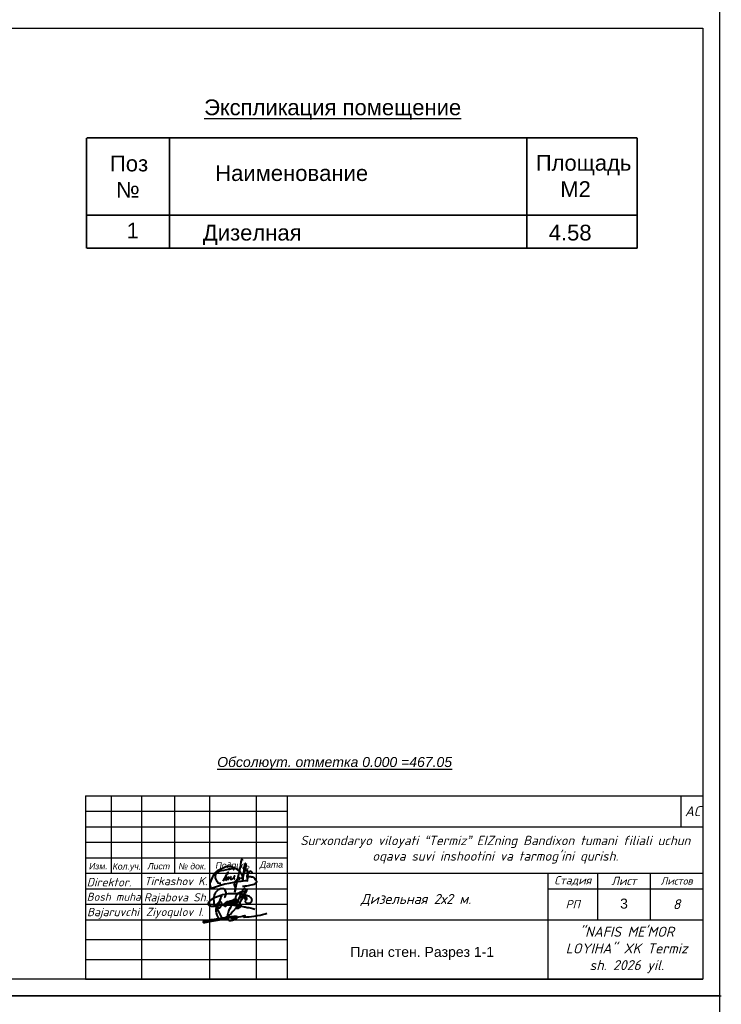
# Model space of a CAD drawing. Header units: millimetres. Extents: x 595270325 to 595481810, y -115960014 to -115841171.
# Tile 13 of 18: x 595280841 to 595291353, y -115885956 to -115871206. Entities that reach past the tile are written whole.
import ezdxf

# ---------------------------------------------------------------- set-up
doc = ezdxf.new("R2010")
doc.units = ezdxf.units.MM
for name, color, linetype in [('стена', 7, 'Continuous'), ('стены', 1, 'Continuous'), ('ТЕКСТ', 7, 'Continuous')]:
    doc.layers.add(name, color=color, linetype=linetype)
doc.styles.add('ARIAL', font='arial.ttf', dxfattribs={"height": 3})
doc.styles.add('Arial 3.', font='arial.ttf')
doc.styles.add('ISOCPEUR', font='isocpeui.ttf', dxfattribs={"height": 200})
doc.styles.get("Standard").update_dxf_attribs({"font": 'arial.ttf'})
doc.styles.add('Standard 1', font='isocpeur.ttf', dxfattribs={"height": 300})
doc.styles.add('V@ler@Live', font='isocpeui.ttf')

# ---------------------------------------------------------------- blocks, each defined once
blk = doc.blocks.new('ghfgj jghjmhg jjbkm jkm')
at = {"color": 5, "linetype": 'ByBlock', "lineweight": 40}
for points in [[(-254.12, -8185.87), (-253.9, -8185.82), (-253.74, -8185.78), (-253.55, -8185.63), (-253.51, -8185.51), (-253.5, -8185.43), (-253.51, -8185.3), (-253.56, -8185.19), (-253.6, -8185.09), (-253.66, -8185.02), (-253.75, -8184.96), (-253.85, -8184.92), (-253.94, -8184.88), (-254.03, -8184.84), (-254.1, -8184.84), (-254.19, -8184.85), (-254.27, -8184.88), (-254.32, -8184.93), (-254.37, -8185.02), (-254.4, -8185.1), (-254.39, -8185.21), (-254.33, -8185.34), (-254.28, -8185.45), (-254.21, -8185.54), (-254.12, -8185.61), (-254.02, -8185.68), (-253.92, -8185.74), (-253.82, -8185.8), (-253.82, -8185.8), (-253.76, -8185.91), (-253.77, -8185.94), (-253.82, -8185.97), (-253.89, -8186.03), (-253.95, -8186.11), (-254.01, -8186.18), (-254.04, -8186.27), (-254.07, -8186.34), (-254.08, -8186.44), (-254.05, -8186.53), (-254.03, -8186.62), (-253.98, -8186.7), (-253.92, -8186.77), (-253.84, -8186.85), (-253.78, -8186.91), (-253.73, -8186.97), (-253.64, -8187.02), (-253.58, -8187.04), (-253.52, -8187.05), (-253.46, -8187.06), (-253.38, -8187.07), (-253.28, -8187.07), (-253.18, -8187.08), (-253.1, -8187.08), (-253.03, -8187.07), (-252.94, -8187.07), (-252.86, -8187.06), (-252.76, -8187.05), (-252.69, -8187.05), (-252.61, -8187.04), (-252.55, -8187.02), (-252.48, -8187), (-252.43, -8186.98), (-252.36, -8186.95), (-252.29, -8186.92), (-252.24, -8186.9), (-252.18, -8186.87), (-252.14, -8186.84), (-252.09, -8186.81), (-252.04, -8186.78), (-251.99, -8186.73), (-251.96, -8186.7), (-251.91, -8186.65), (-251.87, -8186.61), (-251.84, -8186.56), (-251.82, -8186.52), (-251.78, -8186.43), (-251.74, -8186.32), (-251.7, -8186.18), (-251.67, -8186.04), (-251.67, -8185.93), (-251.67, -8185.84), (-251.7, -8185.76), (-251.74, -8185.66), (-251.78, -8185.55), (-251.84, -8185.46), (-251.91, -8185.36), (-251.99, -8185.24), (-252.07, -8185.14), (-252.18, -8185.04), (-252.3, -8184.94), (-252.43, -8184.86), (-252.58, -8184.77), (-252.84, -8184.65), (-253.04, -8184.57), (-253.31, -8184.48), (-253.69, -8184.34), (-254.02, -8184.22), (-254.4, -8184.14), (-254.97, -8183.99), (-255.26, -8183.95), (-255.57, -8183.9), (-255.82, -8183.86), (-256.1, -8183.85), (-256.38, -8183.8), (-257.05, -8183.75), (-257.45, -8183.75), (-257.92, -8183.74), (-258.19, -8183.75), (-259.16, -8183.78), (-259.99, -8183.83), (-260.63, -8183.91), (-261.2, -8183.99), (-261.98, -8184.18), (-262.58, -8184.34), (-263.58, -8184.7), (-264.46, -8185.07), (-265.01, -8185.31), (-265.4, -8185.54), (-265.96, -8185.89), (-266.37, -8186.23), (-266.53, -8186.4), (-266.67, -8186.54), (-266.78, -8186.65), (-266.86, -8186.73), (-266.94, -8186.85), (-267, -8186.95), (-267.04, -8187.06), (-267.07, -8187.19), (-267.06, -8187.29), (-267.03, -8187.44), (-266.97, -8187.56), (-266.91, -8187.66), (-266.83, -8187.75), (-266.75, -8187.84), (-266.67, -8187.89), (-266.55, -8187.94), (-266.42, -8187.98), (-266.33, -8188.01), (-266.26, -8188.02), (-266.13, -8188.04), (-265.99, -8188.06), (-265.8, -8188.08), (-265.56, -8188.09), (-265.34, -8188.09), (-265.08, -8188.07), (-264.93, -8188.06), (-264.83, -8188.05), (-264.55, -8188.03), (-264.33, -8187.99), (-264.11, -8187.96), (-263.82, -8187.91), (-263.6, -8187.86), (-263.31, -8187.82), (-262.96, -8187.78), (-262.71, -8187.73), (-262.33, -8187.69), (-261.88, -8187.67), (-261.47, -8187.66), (-261.12, -8187.65), (-260.83, -8187.6), (-260.44, -8187.62), (-259.84, -8187.64), (-259.56, -8187.65), (-259.12, -8187.68), (-258.65, -8187.7), (-258.07, -8187.73), (-257.59, -8187.79), (-257.07, -8187.87), (-256.72, -8187.9), (-256.52, -8187.92), (-256.35, -8187.94), (-256.02, -8187.97), (-255.72, -8188.04), (-255.41, -8188.12), (-254.87, -8188.24), (-254.39, -8188.34), (-254.14, -8188.4), (-253.79, -8188.47), (-253.42, -8188.55), (-252.82, -8188.64), (-252.33, -8188.75), (-251.87, -8188.84), (-251.4, -8188.97), (-251.1, -8189.05), (-250.73, -8189.15)], [(-261.31, -8185.11), (-261.13, -8184.8), (-260.98, -8184.44), (-260.83, -8184.1), (-260.77, -8183.74), (-260.77, -8183.33), (-260.84, -8183.04), (-260.94, -8182.72), (-261.1, -8182.45), (-261.24, -8182.27), (-261.41, -8182.13), (-261.62, -8182.06), (-261.9, -8181.99), (-262.16, -8181.99), (-262.45, -8182.02), (-262.71, -8182.09), (-263.01, -8182.18), (-263.21, -8182.28), (-263.56, -8182.45), (-264.11, -8182.93), (-264.37, -8183.23), (-264.55, -8183.47), (-264.7, -8183.74), (-264.8, -8183.97), (-264.9, -8184.28), (-265, -8184.61), (-265.09, -8184.89), (-265.13, -8185.31), (-265.15, -8185.69), (-265.12, -8186.51), (-265.09, -8186.93), (-265.04, -8187.29), (-264.92, -8187.73), (-264.78, -8187.96), (-264.64, -8188.12), (-264.45, -8188.27), (-264.32, -8188.36), (-264.16, -8188.48), (-263.95, -8188.61), (-263.68, -8188.73), (-263.56, -8188.75), (-263.38, -8188.75), (-263.2, -8188.74), (-263.02, -8188.68), (-262.84, -8188.57), (-262.69, -8188.42), (-262.59, -8188.25), (-262.52, -8188.12), (-262.41, -8187.9), (-262.33, -8187.69), (-262.3, -8187.5), (-262.26, -8187.31), (-262.28, -8187.17), (-262.31, -8186.97), (-262.36, -8186.84), (-262.45, -8186.73), (-262.56, -8186.64), (-262.73, -8186.58), (-262.89, -8186.59), (-263.01, -8186.62), (-263.19, -8186.68), (-263.41, -8186.81), (-263.72, -8187.06), (-263.88, -8187.25), (-263.98, -8187.39), (-264.08, -8187.51), (-264.14, -8187.64), (-264.2, -8187.77), (-264.24, -8187.93), (-264.28, -8188.14), (-264.29, -8188.31), (-264.26, -8188.51), (-264.16, -8188.67), (-264.1, -8188.78), (-264.05, -8188.82), (-264.02, -8188.82), (-263.97, -8188.8), (-263.94, -8188.76), (-263.9, -8188.7), (-263.85, -8188.61), (-263.54, -8187.99), (-263.32, -8187.47), (-263.12, -8186.97), (-262.97, -8186.37), (-262.66, -8185.37), (-262.49, -8184.87), (-262.44, -8184.66), (-262.42, -8184.64), (-262.41, -8184.62), (-262.39, -8184.62), (-262.37, -8184.63), (-262.36, -8184.64), (-262.36, -8184.67), (-262.36, -8184.69), (-262.37, -8184.71), (-262.38, -8184.74)], [(-261.91, -8188.06), (-261.82, -8187.85), (-261.76, -8187.75), (-261.72, -8187.7), (-261.67, -8187.6), (-261.55, -8187.48), (-261.46, -8187.39), (-261.37, -8187.28), (-261.3, -8187.19), (-261.16, -8187.1), (-261.1, -8187.05), (-261, -8186.94), (-260.91, -8186.85), (-260.83, -8186.81), (-260.75, -8186.76), (-260.66, -8186.71), (-260.58, -8186.66), (-260.51, -8186.61), (-260.44, -8186.57), (-260.38, -8186.54), (-260.32, -8186.52), (-260.26, -8186.51), (-260.22, -8186.51), (-260.19, -8186.53), (-260.18, -8186.54), (-260.16, -8186.58), (-260.14, -8186.65), (-260.15, -8186.71), (-260.15, -8186.76), (-260.17, -8186.81), (-260.19, -8186.86), (-260.2, -8186.9), (-260.24, -8187.01), (-260.26, -8187.11), (-260.27, -8187.17), (-260.29, -8187.21), (-260.32, -8187.29), (-260.35, -8187.37), (-260.38, -8187.43), (-260.41, -8187.49), (-260.47, -8187.62), (-260.52, -8187.67), (-260.56, -8187.77), (-260.6, -8187.82), (-260.66, -8187.9), (-260.7, -8187.94), (-260.73, -8187.99), (-260.76, -8188.02), (-260.79, -8188.05), (-260.82, -8188.09), (-260.86, -8188.12), (-260.89, -8188.15), (-260.93, -8188.18), (-260.96, -8188.21), (-261, -8188.23), (-261.04, -8188.26), (-261.08, -8188.27), (-261.1, -8188.25), (-261.1, -8188.22), (-261.1, -8188.19), (-261.09, -8188.15), (-261.08, -8188.12), (-261.06, -8188.06), (-261.04, -8188.01), (-261.02, -8187.96), (-261, -8187.92), (-260.96, -8187.85), (-260.93, -8187.79), (-260.89, -8187.71), (-260.88, -8187.68), (-260.84, -8187.63), (-260.77, -8187.53), (-260.75, -8187.48), (-260.74, -8187.45), (-260.71, -8187.4), (-260.69, -8187.35), (-260.66, -8187.31), (-260.63, -8187.27), (-260.6, -8187.22), (-260.57, -8187.19), (-260.54, -8187.14), (-260.5, -8187.1), (-260.47, -8187.07), (-260.44, -8187.02), (-260.4, -8186.98), (-260.38, -8186.96), (-260.36, -8186.94), (-260.34, -8186.92), (-260.32, -8186.89), (-260.3, -8186.86), (-260.28, -8186.83), (-260.25, -8186.78), (-260.21, -8186.75), (-260.15, -8186.7), (-260.11, -8186.66), (-260.05, -8186.6), (-259.98, -8186.55), (-259.9, -8186.51), (-259.83, -8186.45), (-259.75, -8186.42), (-259.7, -8186.4), (-259.64, -8186.37), (-259.58, -8186.35), (-259.51, -8186.34), (-259.45, -8186.32), (-259.39, -8186.3), (-259.34, -8186.28), (-259.28, -8186.28), (-259.24, -8186.27), (-259.17, -8186.27), (-259.12, -8186.28), (-259.08, -8186.33), (-259.05, -8186.37), (-259.01, -8186.42), (-259, -8186.47), (-258.99, -8186.51), (-258.98, -8186.58), (-258.99, -8186.62), (-259, -8186.68), (-259, -8186.76), (-259.02, -8186.81), (-259.04, -8186.88), (-259.06, -8186.94), (-259.09, -8187.01), (-259.11, -8187.08), (-259.14, -8187.16), (-259.17, -8187.22), (-259.23, -8187.3), (-259.27, -8187.37), (-259.32, -8187.45), (-259.37, -8187.52), (-259.43, -8187.59), (-259.47, -8187.65), (-259.52, -8187.72), (-259.58, -8187.77), (-259.66, -8187.78), (-259.72, -8187.77), (-259.78, -8187.75), (-259.78, -8187.71), (-259.78, -8187.65), (-259.76, -8187.61), (-259.75, -8187.55), (-259.73, -8187.52), (-259.71, -8187.48), (-259.68, -8187.44), (-259.65, -8187.39), (-259.62, -8187.34), (-259.59, -8187.28), (-259.55, -8187.24), (-259.52, -8187.17), (-259.47, -8187.1), (-259.43, -8187.03), (-259.38, -8186.94), (-259.33, -8186.83), (-259.25, -8186.73), (-259.21, -8186.65), (-259.19, -8186.6), (-259.16, -8186.53), (-259.11, -8186.46), (-259.08, -8186.41), (-259.04, -8186.38), (-258.99, -8186.35), (-258.94, -8186.3), (-258.87, -8186.25), (-258.79, -8186.2), (-258.73, -8186.14), (-258.66, -8186.11), (-258.58, -8186.08), (-258.51, -8186.06), (-258.43, -8186.05), (-258.37, -8186.04), (-258.3, -8186.05), (-258.24, -8186.08), (-258.17, -8186.14), (-258.14, -8186.2), (-258.11, -8186.28), (-258.1, -8186.34), (-258.11, -8186.41), (-258.12, -8186.47), (-258.14, -8186.54), (-258.15, -8186.59), (-258.17, -8186.66), (-258.19, -8186.72), (-258.2, -8186.78), (-258.2, -8186.82), (-258.22, -8186.86), (-258.23, -8186.89), (-258.25, -8186.92), (-258.26, -8186.95), (-258.29, -8186.99), (-258.32, -8187.02), (-258.34, -8187.05), (-258.39, -8187.11), (-258.43, -8187.16), (-258.47, -8187.21), (-258.52, -8187.26), (-258.56, -8187.3), (-258.6, -8187.34), (-258.66, -8187.39), (-258.71, -8187.42), (-258.76, -8187.45), (-258.81, -8187.46), (-258.87, -8187.47), (-258.92, -8187.46), (-258.97, -8187.43), (-259, -8187.37), (-259, -8187.33), (-258.99, -8187.29), (-258.97, -8187.22), (-258.94, -8187.15), (-258.92, -8187.1), (-258.9, -8187.04), (-258.87, -8186.98), (-258.83, -8186.92), (-258.79, -8186.83), (-258.73, -8186.76), (-258.69, -8186.69), (-258.64, -8186.6), (-258.59, -8186.53), (-258.52, -8186.39), (-258.45, -8186.3), (-258.4, -8186.23), (-258.37, -8186.19), (-258.33, -8186.13), (-258.27, -8186.07), (-258.27, -8186.07), (-258.2, -8185.98), (-258.14, -8185.89), (-258.09, -8185.82), (-258.02, -8185.76), (-257.94, -8185.7), (-257.9, -8185.67), (-257.82, -8185.66), (-257.78, -8185.64), (-257.74, -8185.64), (-257.71, -8185.65), (-257.67, -8185.67), (-257.64, -8185.68), (-257.63, -8185.7), (-257.61, -8185.72), (-257.59, -8185.75), (-257.57, -8185.79), (-257.56, -8185.83), (-257.55, -8185.87), (-257.55, -8185.91), (-257.55, -8185.96), (-257.55, -8186.03), (-257.56, -8186.07), (-257.56, -8186.08), (-257.57, -8186.15), (-257.59, -8186.21), (-257.61, -8186.3), (-257.64, -8186.38), (-257.66, -8186.44), (-257.67, -8186.48), (-257.68, -8186.51), (-257.71, -8186.54), (-257.75, -8186.6), (-257.8, -8186.67), (-257.83, -8186.72), (-257.86, -8186.76), (-257.9, -8186.81), (-257.94, -8186.88), (-257.98, -8186.93), (-258, -8186.95), (-258.03, -8187), (-258.06, -8187.06), (-258.11, -8187.11), (-258.14, -8187.15), (-258.19, -8187.21), (-258.24, -8187.27), (-258.25, -8187.29), (-258.28, -8187.33), (-258.29, -8187.35), (-258.32, -8187.39), (-258.34, -8187.43), (-258.37, -8187.43), (-258.37, -8187.42), (-258.36, -8187.39), (-258.34, -8187.37), (-258.33, -8187.36), (-258.31, -8187.35), (-258.29, -8187.34), (-258.26, -8187.34), (-258.24, -8187.33), (-258.21, -8187.33), (-258.19, -8187.32), (-258.17, -8187.31), (-258.16, -8187.3), (-258.14, -8187.29), (-258.12, -8187.27), (-258.07, -8187.24), (-258.03, -8187.21), (-257.98, -8187.19), (-257.95, -8187.16), (-257.9, -8187.14), (-257.87, -8187.12), (-257.84, -8187.09), (-257.79, -8187.07), (-257.75, -8187.03), (-257.72, -8186.99), (-257.69, -8186.96), (-257.65, -8186.92), (-257.62, -8186.9), (-257.6, -8186.88), (-257.56, -8186.85), (-257.53, -8186.81), (-257.48, -8186.78), (-257.44, -8186.74), (-257.38, -8186.69), (-257.35, -8186.66), (-257.31, -8186.62), (-257.23, -8186.55), (-257.19, -8186.5), (-257.11, -8186.42), (-257.09, -8186.38), (-257.05, -8186.35), (-257.02, -8186.32), (-256.95, -8186.25), (-256.89, -8186.21), (-256.84, -8186.14), (-256.8, -8186.1), (-256.75, -8186.04), (-256.69, -8185.98), (-256.62, -8185.91), (-256.51, -8185.83), (-256.44, -8185.76), (-256.35, -8185.66), (-256.25, -8185.58), (-256.13, -8185.49), (-256.02, -8185.4), (-255.95, -8185.32), (-255.88, -8185.25), (-255.84, -8185.19), (-255.77, -8185.12), (-255.73, -8185.07), (-255.68, -8185.03), (-255.64, -8184.98), (-255.58, -8184.94), (-255.53, -8184.88), (-255.49, -8184.83), (-255.41, -8184.76), (-255.34, -8184.69), (-255.27, -8184.63), (-255.19, -8184.52), (-255.12, -8184.44), (-255.03, -8184.33), (-254.95, -8184.24), (-254.87, -8184.16), (-254.79, -8184.07), (-254.68, -8183.95), (-254.62, -8183.87), (-254.55, -8183.8), (-254.44, -8183.7), (-254.37, -8183.64), (-254.29, -8183.57), (-254.22, -8183.49), (-254.18, -8183.4), (-254.14, -8183.31), (-254.1, -8183.19), (-254.04, -8183.1), (-253.99, -8183), (-253.98, -8182.94), (-253.95, -8182.84), (-253.96, -8182.75), (-253.96, -8182.67), (-253.96, -8182.59), (-253.98, -8182.53), (-254, -8182.46), (-254, -8182.41), (-254.01, -8182.37), (-254.01, -8182.32), (-254.02, -8182.27), (-254.05, -8182.2), (-254.07, -8182.14), (-254.08, -8182.09), (-254.1, -8182.05), (-254.11, -8182.01), (-254.14, -8181.97), (-254.16, -8181.92), (-254.2, -8181.91), (-254.23, -8181.9), (-254.26, -8181.89), (-254.3, -8181.91), (-254.35, -8181.94), (-254.43, -8181.95), (-254.47, -8181.99), (-254.53, -8182.04), (-254.57, -8182.08), (-254.64, -8182.12), (-254.69, -8182.17), (-254.76, -8182.23), (-254.81, -8182.27), (-254.87, -8182.35), (-254.96, -8182.46), (-255, -8182.55), (-255.07, -8182.66), (-255.12, -8182.79), (-255.15, -8182.86), (-255.19, -8182.97), (-255.27, -8183.13), (-255.37, -8183.34), (-255.41, -8183.43), (-255.53, -8183.68), (-255.67, -8183.97), (-256, -8184.65), (-256.31, -8185.35), (-256.67, -8186.19), (-256.9, -8186.73), (-257.1, -8187.18), (-257.41, -8187.89), (-257.54, -8188.2)], [(-253.34, -8182.28), (-253.56, -8182.65), (-253.77, -8183), (-254.11, -8183.59), (-254.52, -8184.3), (-254.91, -8184.96), (-255.39, -8185.76), (-255.74, -8186.34), (-256.11, -8187.1), (-256.54, -8187.95), (-256.73, -8188.33), (-256.84, -8188.57), (-256.93, -8188.74), (-256.92, -8188.8), (-256.89, -8188.85), (-256.86, -8188.86), (-256.81, -8188.84), (-256.74, -8188.83), (-256.64, -8188.81), (-256.56, -8188.79), (-256.47, -8188.76), (-256.39, -8188.73), (-256.31, -8188.7), (-256.23, -8188.63), (-256.13, -8188.56), (-256, -8188.5), (-255.91, -8188.43), (-255.81, -8188.37), (-255.75, -8188.32), (-255.67, -8188.28), (-255.63, -8188.22), (-255.59, -8188.15), (-255.56, -8188.11), (-255.5, -8188.03), (-255.46, -8187.96), (-255.44, -8187.92), (-255.45, -8187.85), (-255.46, -8187.79), (-255.5, -8187.71), (-255.54, -8187.64), (-255.58, -8187.57), (-255.61, -8187.51), (-255.65, -8187.45), (-255.7, -8187.36), (-255.76, -8187.29), (-255.8, -8187.25), (-255.85, -8187.2), (-255.9, -8187.14), (-255.94, -8187.09), (-255.98, -8187.05), (-256.02, -8187), (-256.07, -8186.95), (-256.18, -8186.86), (-256.26, -8186.79), (-256.33, -8186.71), (-256.41, -8186.65), (-256.47, -8186.6), (-256.58, -8186.49), (-256.65, -8186.42), (-256.71, -8186.36), (-256.79, -8186.28), (-257.01, -8186.05), (-257.11, -8185.94), (-257.19, -8185.79), (-257.27, -8185.64), (-257.33, -8185.47), (-257.37, -8185.32), (-257.38, -8185.12), (-257.35, -8184.97), (-257.32, -8184.85), (-257.27, -8184.71), (-257.23, -8184.56), (-257.16, -8184.36), (-257.04, -8184.14), (-256.93, -8184), (-256.82, -8183.83), (-256.71, -8183.73), (-256.61, -8183.62), (-256.49, -8183.55), (-256.34, -8183.46), (-256.22, -8183.4), (-256.1, -8183.33), (-255.94, -8183.23), (-255.78, -8183.18), (-255.62, -8183.13), (-255.47, -8183.08), (-255.27, -8183.05), (-255.11, -8183.03), (-254.91, -8183), (-254.69, -8183), (-254.47, -8183.01), (-254.3, -8183.05), (-254.08, -8183.21), (-253.99, -8183.39)]]:
    blk.add_lwpolyline(points, dxfattribs=at)
blk = doc.blocks.new('dhfdgh xfghfgh ffnhjmgmgvbnfgg')
at = {"color": 5, "lineweight": 40, "ltscale": 0.5}
for p, q in [((1479206, -21938), (1479191, -22031)), ((1479223, -21865), (1479206, -21938)), ((1479232, -21840), (1479223, -21865)), ((1479249, -21856), (1479232, -21840)), ((1479259, -21871), (1479249, -21856)), ((1479272, -21891), (1479259, -21871)), ((1479156, -22246), (1479134, -22332)), ((1479166, -22194), (1479156, -22246)), ((1479186, -22087), (1479166, -22194)), ((1479191, -22031), (1479186, -22087)), ((1479014, -22576), (1479036, -22544)), ((1479036, -22544), (1479050, -22522)), ((1479050, -22522), (1479087, -22472)), ((1479107, -22459), (1479072, -22596)), ((1479087, -22472), (1479140, -22415)), ((1479134, -22332), (1479107, -22459)), ((1479140, -22415), (1479151, -22408)), ((1479150, -22450), (1479148, -22470)), ((1479148, -22470), (1479149, -22483)), ((1479149, -22483), (1479151, -22492)), ((1479155, -22412), (1479150, -22450)), ((1479151, -22408), (1479154, -22407)), ((1479151, -22492), (1479158, -22500)), ((1479154, -22407), (1479155, -22408)), ((1479155, -22408), (1479155, -22412)), ((1479000, -22618), (1479005, -22595)), ((1479005, -22637), (1479000, -22618)), ((1479005, -22595), (1479014, -22576)), ((1479011, -22653), (1479005, -22637)), ((1479022, -22680), (1479011, -22653)), ((1479019, -22877), (1479038, -22760)), ((1479031, -22709), (1479022, -22680)), ((1479032, -22801), (1479023, -22878)), ((1479036, -22732), (1479031, -22709)), ((1479052, -22687), (1479032, -22801)), ((1479037, -22753), (1479036, -22732)), ((1479038, -22760), (1479037, -22753)), ((1479072, -22596), (1479052, -22687)), ((1479020, -22878), (1479019, -22877)), ((1479022, -22878), (1479020, -22878)), ((1479023, -22878), (1479022, -22878))]:
    blk.add_line(p, q, dxfattribs=at)
for points in [[(1479224, -22461), (1479241, -22423), (1479263, -22388), (1479286, -22338), (1479310, -22292), (1479322, -22264), (1479330, -22239), (1479338, -22215), (1479346, -22183), (1479354, -22152), (1479360, -22124), (1479365, -22096), (1479367, -22070), (1479369, -22045), (1479368, -22026), (1479364, -22015), (1479359, -22001), (1479353, -21992), (1479349, -21988), (1479343, -21990), (1479338, -21999), (1479325, -22026), (1479317, -22050), (1479303, -22121), (1479295, -22194), (1479288, -22255), (1479285, -22289), (1479287, -22329), (1479273, -22379), (1479269, -22399), (1479267, -22423), (1479266, -22510), (1479267, -22423), (1479264, -22393), (1479257, -22371), (1479245, -22338), (1479230, -22312), (1479213, -22288), (1479197, -22267), (1479163, -22229), (1479123, -22191), (1479078, -22165), (1479048, -22150), (1479017, -22138), (1478960, -22115), (1478920, -22095), (1478874, -22081), (1478828, -22076), (1478795, -22076), (1478757, -22086), (1478724, -22099), (1478682, -22118), (1478638, -22137), (1478583, -22162), (1478528, -22189), (1478491, -22208), (1478456, -22235), (1478431, -22255), (1478400, -22283), (1478364, -22333), (1478328, -22399), (1478297, -22467), (1478272, -22526), (1478245, -22599), (1478244, -22642), (1478258, -22687), (1478271, -22724), (1478283, -22739), (1478299, -22746), (1478333, -22741), (1478419, -22713), (1478544, -22668), (1478713, -22620), (1478849, -22592), (1478951, -22572), (1479044, -22558), (1479219, -22534), (1479347, -22518), (1479408, -22511), (1479401, -22525), (1479395, -22539)], [(1478590, -22609), (1478563, -22611), (1478536, -22606), (1478508, -22594), (1478492, -22572), (1478477, -22543), (1478457, -22505), (1478436, -22461), (1478424, -22427), (1478418, -22390), (1478420, -22362), (1478428, -22331), (1478450, -22291), (1478476, -22262), (1478517, -22234), (1478557, -22216), (1478609, -22205), (1478683, -22191), (1478773, -22173), (1478857, -22158), (1478923, -22138), (1478971, -22125), (1478994, -22118), (1479019, -22100), (1478992, -22128), (1478984, -22142), (1478977, -22157), (1478975, -22170), (1478974, -22182), (1478970, -22188)], [(1479375, -22225), (1479399, -22187), (1479408, -22471), (1479406, -22364), (1479416, -22351), (1479426, -22333), (1479442, -22289), (1479460, -22262), (1479482, -22228), (1479492, -22220), (1479503, -22219), (1479516, -22225), (1479531, -22244), (1479541, -22265), (1479548, -22281), (1479549, -22285), (1479547, -22292), (1479546, -22295)], [(1478815, -22321), (1478813, -22292), (1478811, -22258), (1478794, -22275), (1478764, -22325), (1478645, -22532)], [(1478786, -22391), (1478727, -22519)], [(1478846, -22385), (1478807, -22466), (1478802, -22481), (1478800, -22494), (1478800, -22502)], [(1478907, -22386), (1478897, -22404), (1478885, -22424), (1478879, -22440), (1478875, -22452), (1478877, -22464), (1478883, -22471), (1478896, -22473), (1478913, -22473), (1478938, -22461), (1478961, -22447), (1478982, -22427), (1479002, -22408), (1479014, -22394), (1479018, -22382), (1479015, -22375), (1479011, -22368), (1479007, -22368), (1479005, -22370), (1479005, -22373), (1479000, -22386), (1478997, -22398), (1478993, -22411), (1478991, -22421), (1478990, -22431), (1478991, -22441), (1478994, -22446), (1478997, -22450), (1479003, -22454), (1479010, -22458), (1479016, -22458), (1479021, -22458)], [(1479406, -22374), (1479409, -22371), (1479414, -22366), (1479421, -22364), (1479428, -22365), (1479436, -22369), (1479442, -22378), (1479450, -22386), (1479461, -22390), (1479473, -22392), (1479487, -22392), (1479513, -22394), (1479539, -22395), (1479569, -22403), (1479595, -22415), (1479614, -22428), (1479628, -22445), (1479646, -22471), (1479661, -22498), (1479681, -22526), (1479687, -22537), (1479687, -22560), (1479684, -22579), (1479675, -22591), (1479656, -22609), (1479642, -22621), (1479610, -22634), (1479580, -22644), (1479519, -22659), (1479477, -22667), (1479435, -22675), (1479378, -22687), (1479338, -22693), (1479306, -22697), (1479276, -22700), (1479260, -22700)]]:
    blk.add_lwpolyline(points, dxfattribs=at)
blk = doc.blocks.new('65616152')
at = {"color": 5, "lineweight": 40, "true_color": 0x0000f5}
for points in [[(1279415, 265228), (1279057, 264705), (1278598, 264034), (1278382, 263509), (1278134, 263078), (1277994, 262545), (1277851, 262004), (1277776, 261556), (1277737, 261115), (1277701, 260716), (1277722, 260496), (1277730, 260167), (1277796, 259731), (1278018, 259441), (1278309, 259225), (1278601, 259127), (1278991, 259098), (1279387, 259094), (1279889, 259189), (1280352, 259407), (1281030, 259696), (1281576, 259928), (1281931, 260200), (1282034, 260401), (1281915, 260623), (1281551, 260802), (1281087, 260808), (1280787, 260808), (1280423, 260740), (1278109, 260488), (1276657, 260251), (1273700, 259801), (1271955, 259526), (1270532, 259301), (1269315, 259055), (1268808, 258966), (1268177, 258779), (1267649, 258632), (1267284, 258500), (1267248, 258412), (1267248, 258332), (1267308, 258272), (1267394, 258235), (1267537, 258235), (1267798, 258265), (1268152, 258306), (1268635, 258416), (1270126, 258669), (1271729, 258942), (1273456, 259235), (1275247, 259448), (1276608, 259807), (1278166, 260278), (1279164, 260481), (1280050, 260662), (1280154, 260639), (1280222, 260575), (1280266, 260538), (1280286, 260413), (1280230, 260351), (1280112, 260149), (1279962, 259982), (1279798, 259901), (1279639, 259901), (1279532, 259986), (1279532, 260140), (1279619, 260220), (1279823, 260292), (1280029, 260305), (1280257, 260260), (1280465, 260227), (1280574, 260185), (1280628, 260118), (1280634, 260043), (1280629, 259995), (1280611, 259940), (1280586, 259895), (1280481, 259863), (1280375, 259863), (1280289, 259889), (1280212, 259951), (1280204, 260034), (1280218, 260112), (1280244, 260181), (1280300, 260215), (1280515, 260227), (1280771, 260244), (1280828, 260248), (1280864, 260248), (1280895, 260239), (1280924, 260227), (1280964, 260203), (1280979, 260186), (1280980, 260156), (1280974, 260129), (1280946, 260081), (1280921, 260037), (1280844, 259996), (1280779, 259986), (1280731, 260016), (1280717, 260057), (1280717, 260098), (1280753, 260174), (1280828, 260200), (1280911, 260207), (1281178, 260270), (1281517, 260320), (1281866, 260434), (1282075, 260502), (1282650, 260656), (1283660, 260868), (1284229, 260987), (1284438, 261031), (1284872, 261121), (1285210, 261192), (1285303, 261186), (1285343, 261126), (1285343, 261065), (1285294, 261016), (1285139, 260982), (1285029, 260923), (1284933, 260873), (1284796, 260768), (1284756, 260700), (1284730, 260601), (1284760, 260561), (1284805, 260502), (1284929, 260533), (1285893, 260609), (1287154, 260721), (1288182, 260812), (1289325, 261007), (1290754, 261222), (1291857, 261388), (1292886, 261648), (1294011, 261945), (1294504, 262120), (1294798, 262268)], [(1281686, 264696), (1280112, 262946), (1279339, 262085), (1278484, 261359), (1277785, 260766), (1276609, 260060), (1275744, 259541), (1275063, 259376), (1274447, 259568), (1273996, 259965), (1273640, 260471), (1273243, 261332), (1272956, 262330), (1272845, 263146), (1272845, 263773), (1272899, 264287), (1273004, 264324), (1273111, 264236), (1273275, 264022), (1273734, 263260), (1274076, 262456), (1274414, 261823), (1274730, 261257), (1275006, 260715), (1275242, 260425)], [(1281686, 264696), (1281695, 264710), (1281696, 264715), (1281696, 264720), (1281694, 264726), (1281689, 264735), (1281682, 264745), (1281671, 264754), (1281659, 264758), (1281649, 264764), (1281632, 264769), (1281615, 264770), (1281595, 264770), (1281576, 264768), (1281566, 264766), (1281556, 264763), (1281543, 264757), (1281533, 264746), (1281505, 264697), (1281469, 264630), (1281184, 263973)]]:
    blk.add_lwpolyline(points, dxfattribs=at)
blk = doc.blocks.new('JDFHJIHGF')
at = {"ltscale": 100}
for p, q in [((-3011227, 1292805), (-2992727, 1292805)), ((-3011227, 1292805), (-3011227, 1287305)), ((-3010448, 1290480), (-3010448, 1292805)), ((-3009556, 1292805), (-3009556, 1287305)), ((-3008550, 1290480), (-3008550, 1292805)), ((-3007513, 1292805), (-3007513, 1287305)), ((-3006119, 1292805), (-3006119, 1287305)), ((-3005191, 1292805), (-3005191, 1287305)), ((-2993392, 1292805), (-2993392, 1291876)), ((-2992727, 1292805), (-2992727, 1287305)), ((-3011227, 1292340), (-3005191, 1292340)), ((-3011227, 1291876), (-2992727, 1291876)), ((-3011227, 1291412), (-3005191, 1291412)), ((-3011227, 1290947), (-3005191, 1290947)), ((-3011227, 1290483), (-2992727, 1290483)), ((-2997371, 1290483), (-2997371, 1287305)), ((-2995885, 1290483), (-2995885, 1289090)), ((-2994306, 1290483), (-2994306, 1289090)), ((-3011227, 1290019), (-3005191, 1290019)), ((-2997371, 1290019), (-2992727, 1290019)), ((-3011227, 1289554), (-3005191, 1289554)), ((-3011227, 1289090), (-2992727, 1289090)), ((-3011227, 1288495), (-3005191, 1288495)), ((-3011227, 1287900), (-3005191, 1287900)), ((-3011227, 1287305), (-2992727, 1287305))]:
    blk.add_line(p, q, dxfattribs=at)
at = {"lineweight": 40, "xscale": 0.9677430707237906, "yscale": 0.9677430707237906, "zscale": 0.9677430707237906}
blk.add_blockref('dhfdgh xfghfgh ffnhjmgmgvbnfgg', (-4438066, 1312051), dxfattribs=at)
at = {"color": 0, "xscale": 85.50048011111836, "yscale": 85.50048011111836, "zscale": 85.50048011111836}
blk.add_blockref('ghfgj jghjmhg jjbkm jkm', (-2984721, 1989583), dxfattribs=at)
at = {"color": 0, "ltscale": 100, "xscale": 0.06931321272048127, "yscale": 0.06931321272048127, "zscale": 0.06931321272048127}
blk.add_blockref('65616152', (-3095539, 1271108), dxfattribs=at)
at = {"ltscale": 100}
for s, insert, char_height, width, attachment_point, style in [('{\\fISOCPEUR|b0|i1|c204|p34;АС}', (-2993270, 1292491), 300, 341.31, 1, 'Standard 1'), ('{\\fISOCPEUR|b0|i1|c204|p34;Surxondaryo viloyati “Termiz” EIZning Bandixon tumani filiali uchun oqava suvi inshootini va tarmog’ini qurish.}', (-2998951, 1291187), 280, 12389.11, 5, 'Standard 1'), ('Direktor.', (-3011192, 1290213), 250, 1800, 4, 'V@ler@Live'), ('{\\fISOCPEUR|b0|i1|c204|p34;Стадия}', (-2996628, 1290251), 250, 1467.39, 5, 'Standard 1'), ('{\\fISOCPEUR|b0|i1|c204|p34;Лист}', (-2995095, 1290251), 250, 1560.27, 5, 'Standard 1'), ('{\\fISOCPEUR|b0|i1|c204|p34;Листов}', (-2993516, 1290251), 220, 1779.41, 5, 'Standard 1'), ('Bosh muha', (-3011192, 1289776), 240, 1800, 4, 'V@ler@Live'), ('Bajaruvchi', (-3011185, 1289282), 250, 1800, 4, 'V@ler@Live'), ('{\\fISOCPEUR|b0|i1|c204|p34;РП}', (-2996628, 1289554), 250, 1467.39, 5, 'Standard 1'), ('{\\fISOCPEUR|b0|i1|c204|p34;8}', (-2993516, 1289554), 300, 393, 5, 'Standard 1'), ('"NAFIS ME\'MOR LOYIHA" XK Termiz sh. 2026 yil.', (-2995012, 1288183), 300, 3658.6, 5, 'V@ler@Live')]:
    blk.add_mtext(s, dxfattribs=dict(at, insert=insert, char_height=char_height, width=width, attachment_point=attachment_point, style=style))
at = {"ltscale": 100, "attachment_point": 5}
for s, insert, char_height, width in [('{\\fArial|b0|i1|c204|p34;Подпись}', (-3006816, 1290715), 185.99, 1452.29), ('{\\fArial|b0|i1|c204|p34;\\H0.80104x;Дат\\H1x;а}', (-3005655, 1290715), 232.18, 910.15)]:
    blk.add_mtext(s, dxfattribs=dict(at, insert=insert, char_height=char_height, width=width))
at = {"lineweight": 30, "char_height": 245, "width": 2482.93, "attachment_point": 5, "style": 'ISOCPEUR'}
for s, insert in [('Tirkashov K.', (-3008524, 1290246)), ('Rajabova Sh.', (-3008518, 1289723)), ('Ziyoqulov I.', (-3008559, 1289287))]:
    blk.add_mtext(s, dxfattribs=dict(at, insert=insert))
at = {"insert": (-3002982, 1289861), "char_height": 300, "width": 3772.74, "attachment_point": 1, "style": 'Standard 1'}
blk.add_mtext('{\\fISOCPEUR|b0|i1|c204|p34;Дизельная 2х2 м.}    ', dxfattribs=at)
at = {"layer": 'ТЕКСТ', "char_height": 185.99, "attachment_point": 5}
for s, insert, width in [('{\\fArial|b0|i1|c204|p34;Изм.}', (-3010843, 1290690), 826.65), ('{\\fArial|b0|i1|c204|p34;Кол.уч.}', (-3009989, 1290657), 966.14), ('{\\fArial|b0|i1|c204|p34;Лист}', (-3009032, 1290690), 826.65), ('{\\fArial|b0|i1|c204|p34;№ док.}', (-3008024, 1290690), 826.65)]:
    blk.add_mtext(s, dxfattribs=dict(at, insert=insert, width=width))

msp = doc.modelspace()

# ---------------------------------------------------------------- linework, layer by layer
at = {"lineweight": 25}
msp.add_line((595270328.213, -115885830.572), (595291331.196, -115885830.572), dxfattribs=at)
at = {"lineweight": 25, "const_width": 24.806}
for points in [[(595281843.463, -115872975.521), (595290094.574, -115872975.521)], [(595281843.463, -115872975.521), (595281843.463, -115874629.271)], [(595283083.775, -115872975.521), (595283083.775, -115874629.271)], [(595288440.824, -115872975.521), (595288440.824, -115874629.271)], [(595290094.574, -115872975.521), (595290094.574, -115874629.271)], [(595281843.463, -115874133.146), (595290094.574, -115874133.146)], [(595281843.463, -115874133.146), (595290094.574, -115874133.146)], [(595281843.463, -115874629.271), (595290094.574, -115874629.271)]]:
    msp.add_lwpolyline(points, dxfattribs=at)
at = {"layer": 'стена', "color": 0, "lineweight": 25, "ltscale": 10}
for p, q in [((595291328.213, -115871080.572), (595291328.213, -115885830.572)), ((595291328.213, -115885830.572), (595291328.213, -115900580.572))]:
    msp.add_line(p, q, dxfattribs=at)
at = {"layer": 'стена', "color": 7, "lineweight": 30, "ltscale": 10}
for p, q in [((595271328.213, -115871330.572), (595291078.213, -115871330.572)), ((595291078.213, -115885580.572), (595271328.213, -115885580.572))]:
    msp.add_line(p, q, dxfattribs=at)
at = {"layer": 'стена', "color": 0, "lineweight": 30, "ltscale": 10}
msp.add_line((595291078.213, -115871330.572), (595291078.213, -115885580.572), dxfattribs=at)
at = {"layer": 'стена', "color": 7, "lineweight": 25, "ltscale": 10}
for p, q in [((595291328.213, -115885830.572), (595270328.213, -115885830.572)), ((595270328.213, -115885830.572), (595291328.213, -115885830.572)), ((595290698.423, -115885830.572), (595270328.213, -115885830.572)), ((595270328.213, -115885830.572), (595291353.213, -115885830.572)), ((595270331.196, -115885830.572), (595291331.196, -115885830.572))]:
    msp.add_line(p, q, dxfattribs=at)

# ---------------------------------------------------------------- block references
at = {"xscale": 0.5, "yscale": 0.5, "zscale": 0.5}
msp.add_blockref('JDFHJIHGF', (596787441.714, -116529232.882), dxfattribs=at)

# ---------------------------------------------------------------- texts
at = {"lineweight": 25, "char_height": 236.25, "width": 4384.19093, "attachment_point": 1, "style": 'Arial 3.'}
for s, insert in [('\\pt7600;{\\LЭкспликация помещение }', (595283604.336, -115872400.373)), ('{\\fArial|b0|i0|c204|p34;Поз\\P №}', (595282193.105, -115873241.923)), ('{\\fArial|b0|i0|c204|p34;Площадь\\P    М\\fArial|b0|i0|c238|p34;2}', (595288573.181, -115873231.514)), ('{\\fArial|b0|i0|c204|p34;Наименование}', (595283770.314, -115873385.559)), ('{\\fArial|b0|i0|c204|p34;1}', (595282443.471, -115874246.681)), ('\\pt3600.21375;{\\fArial|b0|i0|c204|p34;Дизелная }', (595283585.003, -115874277.405)), ('{\\fArial|b0|i0|c204|p34;4.58}', (595288767.235, -115874277.039))]:
    msp.add_mtext(s, dxfattribs=dict(at, insert=insert))
at = {"char_height": 150, "attachment_point": 1}
for s, insert, style in [('{\\fArial|b0|i1|c204|p34;\\LОбсолюут. отметка 0.000 =467.05}', (595283800, -115882251.132), 'ARIAL'), ('3', (595289836.739, -115884371.9), 'Arial 3.')]:
    msp.add_mtext(s, dxfattribs=dict(at, insert=insert, style=style))
at = {"layer": 'стены', "color": 7, "lineweight": 25, "insert": (595285793.957, -115885095.623), "char_height": 150, "width": 3642.86357, "attachment_point": 1, "style": 'Arial 3.'}
msp.add_mtext('План стен. Разрез 1-1', dxfattribs=at)

doc.saveas('drawing.dxf')
